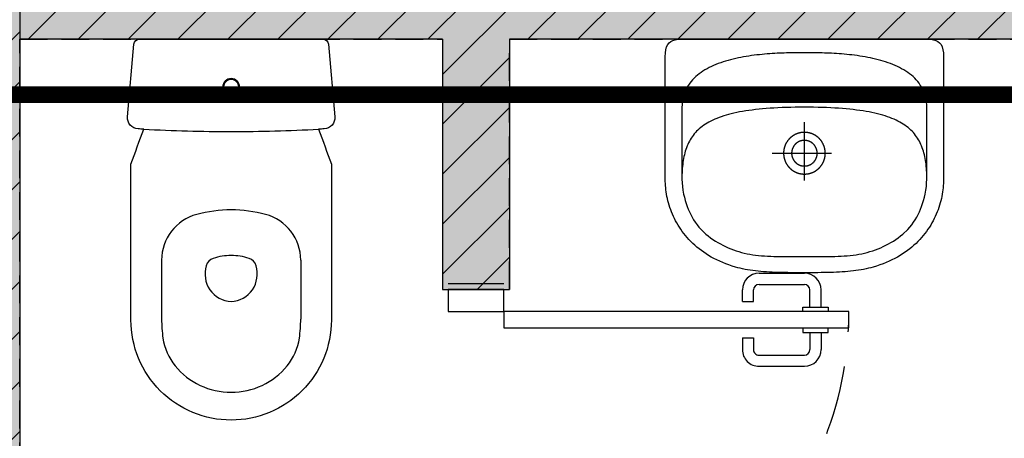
# Model space of a CAD drawing. Header units: millimetres. Extents: x 76192 to 88546, y 19309 to 25840.
# Tile 37 of 61: x 87714 to 87891, y 19825 to 19900. Entities that reach past the tile are written whole.
import ezdxf

# ---------------------------------------------------------------- set-up
doc = ezdxf.new("R2010")
doc.units = ezdxf.units.MM
doc.linetypes.add('DASHED', pattern=[0.75, 0.5, -0.25])
doc.linetypes.add('DASHED2', pattern=[0.375, 0.25, -0.125])
for name, color, linetype in [('_HSA_HATCH_WYPEŁNIENIA_PRZEGRÓD', 205, 'Continuous'), ('_HSA_SANITARNE', 133, 'Continuous'), ('_HSA_STOLARKA_WEWNĘTRZNA', 132, 'Continuous'), ('_HSA_ŚCIANY_DZIAŁOWE', 6, 'Continuous'), ('_HSA_ŚCIANY_MUROWANE', 4, 'Continuous')]:
    doc.layers.add(name, color=color, linetype=linetype)
doc.layers.add('_HSA_HATCH_WYPEŁNIENIA_PRZEGRÓD_P_POŻ', color=7, linetype='Continuous', true_color=0xef8a8a)
doc.layers.add('_HSA_WYDZIELENIA_POŻAROWE_240_MIN', color=7, linetype='DASHED2', true_color=0xab1603)
doc.layers.add('_HSA_POWIERZCHNIA_UŻYTKOWA', color=115, linetype='DASHED', plot=False)
doc.styles.get("Standard").update_dxf_attribs({"font": 'Arial.ttf'})

# ---------------------------------------------------------------- blocks, each defined once
blk = doc.blocks.new('*U519')
for p, q in [((4.2, 57), (1.1, 57)), ((4.2, 58.25), (5, 58.25)), ((4.2, 53.75), (4.2, 58.25)), ((8.725, 58.25), (7.925, 58.25)), ((8.725, 53.75), (8.725, 58.25)), ((8.725, 57), (11.825, 57)), ((4.2, 55), (1.1, 55)), ((8.725, 55), (11.825, 55)), ((-1.9, 45.86), (-1.9, 54)), ((0.1, 45.86), (0.1, 54)), ((5, 53.75), (4.2, 53.75)), ((7.925, 53.75), (8.725, 53.75)), ((12.825, 45.86), (12.825, 54)), ((14.825, 45.86), (14.825, 54)), ((3.2, 44.86), (1.1, 44.86)), ((3.2, 42.86), (3.2, 44.86)), ((9.725, 42.86), (9.725, 44.86)), ((9.725, 44.86), (11.825, 44.86)), ((3.2, 42.86), (1.1, 42.86)), ((9.725, 42.86), (11.825, 42.86))]:
    blk.add_line(p, q)
for points in [[(5, 0), (7.925, 0), (7.925, 62), (5, 62)], [(1, 0), (1, -10), (5, -10), (5, 0)], [(67, 0), (67, -10), (71, -10), (71, 0)]]:
    blk.add_lwpolyline(points, close=True)
for points in [[(0, 0), (0, -10)], [(72, 0), (72, -10)]]:
    blk.add_lwpolyline(points)
at = {"linetype": 'DASHED', "ltscale": 25}
blk.add_arc((5, 0), 62, 0, 90, dxfattribs=at)
for centre, radius, start, end in [((1.1, 54), 3, 90, 180), ((11.825, 54), 3, 0, 90), ((1.1, 54), 1, 90, 180), ((11.825, 54), 1, 0, 90), ((1.1, 45.86), 3, 180, 270), ((1.1, 45.86), 1, 180, 270), ((11.825, 45.86), 3, 270, 0), ((11.825, 45.86), 1, 270, 0)]:
    blk.add_arc(centre, radius, start, end)
blk = doc.blocks.new('ME-IN')
at = {"ltscale": 0.1}
for p, q in [((-0.015, -0.086), (-0.015, -0.1142)), ((0.015, -0.086), (0.015, -0.1142)), ((-0.125, -0.3973), (-0.125, -0.5032)), ((0.125, -0.3973), (0.125, -0.5032))]:
    blk.add_line(p, q, dxfattribs=at)
blk.add_lwpolyline([(-0.18, -0.225, -0.005595), (-0.1571, -0.1619, -0.000857), (-0.1674, -0.1613, -0.423453), (-0.1862, -0.1396), (-0.1748, -0.0091, -0.388879), (-0.1648, 0), (0, 0), (0.1648, 0, -0.388879), (0.1748, -0.0091), (0.1862, -0.1396, -0.423453), (0.1674, -0.1613, -0.000857), (0.1571, -0.1619, -0.005595), (0.18, -0.225), (0.18, -0.505, -0.414214), (0, -0.685, -0.414214), (-0.18, -0.505)], format="xyb", close=True, dxfattribs=at)
for centre, radius, start, end in [((0, -0.086), 0.015, 90, 180), ((0, -0.086), 0.0135, 90, 270), ((0, -0.086), 0.015, 0, 90), ((0, -0.086), 0.0135, 270, 90), ((0, 2.834), 3, 266.998, 270), ((0, 2.834), 3, 270, 273.002), ((-0.04, -0.3973), 0.085, 104.9552, 180), ((0, -0.547), 0.24, 90, 104.9552), ((0, -0.547), 0.24, 75.0448, 90), ((0.04, -0.3973), 0.085, 0, 75.0448), ((0, -0.489), 0.1, 90, 108.7324), ((0, -0.489), 0.1, 71.2676, 90), ((-0.0257, -0.4132), 0.02, 108.7324, 163.0176), ((0.0257, -0.4132), 0.02, 16.9824, 71.2676), ((0.003, -0.422), 0.05, 163.0176, 266.5602), ((-0.003, -0.422), 0.05, 273.4398, 16.9824), ((0.115, -0.5032), 0.24, 180, 188.2293), ((-0.115, -0.5032), 0.24, 351.7707, 0), ((-0.022, -0.523), 0.1016, 188.2293, 219.2894), ((0.022, -0.523), 0.1016, 320.7106, 351.7707), ((0, -0.505), 0.13, 219.2894, 270), ((0, -0.505), 0.13, 270, 320.7106)]:
    blk.add_arc(centre, radius, start, end, dxfattribs=at)
blk = doc.blocks.new('KKP2001-SKN-B01x0103')
for p, q in [((2.31, -20.51), (2.31, -20.51)), ((3.76, -20.51), (3.76, -20.51))]:
    blk.add_line(p, q)
for points in [[(0, -42), (-0.62, -42), (-1.23, -42), (-1.82, -42), (-2.41, -41.99), (-2.99, -41.98), (-3.57, -41.97), (-4.13, -41.96), (-4.68, -41.95), (-5.23, -41.93), (-5.76, -41.91), (-6.29, -41.88), (-6.81, -41.85), (-7.32, -41.81), (-7.82, -41.77), (-8.31, -41.72), (-8.8, -41.67), (-9.27, -41.61), (-9.74, -41.54), (-10.2, -41.47), (-10.65, -41.39), (-11.09, -41.3), (-11.53, -41.2), (-11.95, -41.1), (-12.37, -40.98), (-12.37, -40.98), (-12.97, -40.8), (-13.56, -40.6), (-14.13, -40.39), (-14.68, -40.17), (-15.22, -39.94), (-15.74, -39.7), (-16.24, -39.44), (-16.73, -39.18), (-17.2, -38.9), (-17.65, -38.61), (-18.09, -38.32), (-18.51, -38.01), (-18.92, -37.7), (-19.31, -37.38), (-19.69, -37.05), (-20.06, -36.72), (-20.41, -36.37), (-20.74, -36.02), (-21.06, -35.67), (-21.37, -35.31), (-21.66, -34.94), (-21.94, -34.57), (-22.2, -34.19), (-22.46, -33.81), (-22.7, -33.42), (-22.92, -33.04), (-23.14, -32.65), (-23.34, -32.25), (-23.52, -31.86), (-23.7, -31.46), (-23.86, -31.06), (-24.02, -30.66), (-24.16, -30.26), (-24.29, -29.86), (-24.4, -29.46), (-24.51, -29.06), (-24.61, -28.66), (-24.69, -28.27), (-24.76, -27.87), (-24.83, -27.48), (-24.88, -27.09), (-24.92, -26.71), (-24.96, -26.32), (-24.98, -25.94), (-25, -25.57), (-25, -25.2), (-25, -25.2), (-25, -3.17), (-24.97, -2.48), (-24.89, -1.89), (-24.75, -1.39), (-24.56, -0.98), (-24.31, -0.66), (-23.99, -0.4), (-23.62, -0.22), (-23.19, -0.09), (-22.69, -0.02), (-22.12, 0), (0, 0), (22.12, 0), (22.69, -0.02), (23.19, -0.09), (23.62, -0.22), (23.99, -0.4), (24.31, -0.66), (24.56, -0.98), (24.75, -1.39), (24.89, -1.89), (24.97, -2.48), (25, -3.17), (25, -25.2), (25, -25.57), (24.98, -25.94), (24.96, -26.32), (24.92, -26.71), (24.88, -27.09), (24.83, -27.48), (24.76, -27.87), (24.69, -28.27), (24.61, -28.66), (24.51, -29.06), (24.4, -29.46), (24.29, -29.86), (24.16, -30.26), (24.02, -30.66), (23.86, -31.06), (23.7, -31.46), (23.52, -31.86), (23.34, -32.25), (23.14, -32.65), (22.92, -33.04), (22.7, -33.42), (22.46, -33.81), (22.2, -34.19), (21.94, -34.57), (21.66, -34.94), (21.37, -35.31), (21.06, -35.67), (20.74, -36.02), (20.41, -36.37), (20.06, -36.72), (19.69, -37.05), (19.31, -37.38), (18.92, -37.7), (18.51, -38.01), (18.09, -38.32), (17.65, -38.61), (17.2, -38.9), (16.73, -39.18), (16.24, -39.44), (15.74, -39.7), (15.22, -39.94), (14.68, -40.17), (14.13, -40.39), (13.56, -40.6), (12.97, -40.8), (12.37, -40.98), (12.37, -40.98), (11.95, -41.1), (11.53, -41.2), (11.09, -41.3), (10.65, -41.39), (10.2, -41.47), (9.74, -41.54), (9.27, -41.61), (8.8, -41.67), (8.31, -41.72), (7.82, -41.77), (7.32, -41.81), (6.81, -41.85), (6.29, -41.88), (5.76, -41.91), (5.23, -41.93), (4.68, -41.95), (4.13, -41.96), (3.57, -41.97), (2.99, -41.98), (2.41, -41.99), (1.82, -42), (1.23, -42), (0.62, -42), (0, -42)], [(0, -39.07), (0.52, -39.07), (1.06, -39.07), (1.6, -39.08), (2.14, -39.08), (2.7, -39.08), (3.25, -39.08), (3.81, -39.08), (4.37, -39.08), (4.93, -39.07), (5.49, -39.06), (6.05, -39.04), (6.6, -39.02), (7.16, -38.99), (7.7, -38.95), (8.24, -38.9), (8.77, -38.84), (9.29, -38.77), (9.8, -38.68), (10.3, -38.58), (10.8, -38.47), (11.3, -38.34), (11.79, -38.2), (12.28, -38.05), (12.76, -37.88), (13.24, -37.7), (13.71, -37.51), (14.17, -37.3), (14.64, -37.07), (15.09, -36.83), (15.54, -36.57), (15.99, -36.3), (16.43, -36.01), (16.86, -35.7), (17.29, -35.38), (17.71, -35.04), (18.57, -34.22), (18.94, -33.8), (19.29, -33.37), (19.61, -32.93), (19.9, -32.48), (20.18, -32.02), (20.43, -31.55), (20.66, -31.07), (20.87, -30.58), (21.07, -30.07), (21.25, -29.54), (21.42, -29), (21.57, -28.44), (21.71, -27.86), (21.83, -27.18), (21.92, -26.52), (21.97, -25.85), (22, -25.17), (22, -12.24), (21.98, -11.78), (21.94, -11.33), (21.88, -10.9), (21.79, -10.48), (21.68, -10.07), (21.55, -9.68), (21.4, -9.3), (21.23, -8.94), (21.04, -8.59), (20.83, -8.25), (20.61, -7.92), (20.36, -7.61), (20.1, -7.31), (19.82, -7.02), (19.53, -6.74), (19.22, -6.48), (18.9, -6.22), (18.57, -5.98), (18.22, -5.75), (17.86, -5.52), (17.48, -5.31), (17.1, -5.11), (16.71, -4.92), (16.3, -4.73), (15.89, -4.56), (15.47, -4.39), (15.04, -4.24), (14.6, -4.09), (14.16, -3.95), (13.71, -3.82), (13.25, -3.7), (12.79, -3.58), (12.33, -3.47), (11.86, -3.37), (11.39, -3.28), (10.92, -3.19), (10.45, -3.11), (9.97, -3.03), (9.5, -2.96), (9.03, -2.9), (8.55, -2.84), (8.08, -2.79), (7.61, -2.74), (7.15, -2.7), (6.69, -2.66), (6.23, -2.62), (5.77, -2.59), (5.33, -2.56), (4.89, -2.54), (4.45, -2.52), (4.02, -2.5), (3.61, -2.49), (3.19, -2.48), (2.79, -2.47), (2.4, -2.46), (2.02, -2.45), (1.65, -2.45), (1.3, -2.45), (0.95, -2.44), (0.62, -2.44), (0.3, -2.44), (0, -2.44), (0, -2.44), (-0.3, -2.44), (-0.62, -2.44), (-0.95, -2.44), (-1.3, -2.45), (-1.65, -2.45), (-2.02, -2.45), (-2.4, -2.46), (-2.79, -2.47), (-3.19, -2.48), (-3.61, -2.49), (-4.02, -2.5), (-4.45, -2.52), (-4.89, -2.54), (-5.33, -2.56), (-5.77, -2.59), (-6.23, -2.62), (-6.69, -2.66), (-7.15, -2.7), (-7.61, -2.74), (-8.08, -2.79), (-8.55, -2.84), (-9.03, -2.9), (-9.5, -2.96), (-9.97, -3.03), (-10.45, -3.11), (-10.92, -3.19), (-11.39, -3.28), (-11.86, -3.37), (-12.33, -3.47), (-12.79, -3.58), (-13.25, -3.7), (-13.71, -3.82), (-14.16, -3.95), (-14.6, -4.09), (-15.04, -4.24), (-15.47, -4.39), (-15.89, -4.56), (-16.3, -4.73), (-16.71, -4.92), (-17.1, -5.11), (-17.48, -5.31), (-17.86, -5.52), (-18.22, -5.75), (-18.57, -5.98), (-18.9, -6.22), (-19.22, -6.48), (-19.53, -6.74), (-19.82, -7.02), (-20.1, -7.31), (-20.36, -7.61), (-20.61, -7.92), (-20.83, -8.25), (-21.04, -8.59), (-21.23, -8.94), (-21.4, -9.3), (-21.55, -9.68), (-21.68, -10.07), (-21.79, -10.48), (-21.88, -10.9), (-21.94, -11.33), (-21.98, -11.78), (-22, -12.24), (-22, -12.24), (-22, -25.17), (-21.97, -25.85), (-21.92, -26.52), (-21.83, -27.18), (-21.71, -27.86), (-21.57, -28.44), (-21.42, -29), (-21.25, -29.54), (-21.07, -30.07), (-20.87, -30.58), (-20.66, -31.07), (-20.43, -31.55), (-20.18, -32.02), (-19.9, -32.48), (-19.61, -32.93), (-19.29, -33.37), (-18.94, -33.8), (-18.57, -34.22), (-17.71, -35.04), (-17.29, -35.38), (-16.86, -35.7), (-16.43, -36.01), (-15.99, -36.3), (-15.54, -36.57), (-15.09, -36.83), (-14.64, -37.07), (-14.17, -37.3), (-13.71, -37.51), (-13.24, -37.7), (-12.76, -37.88), (-12.28, -38.05), (-11.79, -38.2), (-11.3, -38.34), (-10.8, -38.47), (-10.3, -38.58), (-9.8, -38.68), (-9.29, -38.77), (-8.77, -38.84), (-8.24, -38.9), (-7.7, -38.95), (-7.16, -38.99), (-6.6, -39.02), (-6.05, -39.04), (-5.49, -39.06), (-4.93, -39.07), (-4.37, -39.08), (-3.81, -39.08), (-3.25, -39.08), (-2.7, -39.08), (-2.14, -39.08), (-1.6, -39.08), (-1.06, -39.07), (-0.52, -39.07)], [(3.76, -20.51), (3.76, -20.48), (3.76, -20.44), (3.76, -20.41), (3.76, -20.38), (3.75, -20.34), (3.75, -20.31), (3.75, -20.28), (3.75, -20.24), (3.75, -20.21), (3.74, -20.18), (3.74, -20.14), (3.74, -20.11), (3.73, -20.08), (3.73, -20.04), (3.72, -20.01), (3.72, -19.98), (3.72, -19.94), (3.71, -19.91), (3.7, -19.88), (3.7, -19.84), (3.69, -19.81), (3.69, -19.78), (3.68, -19.75), (3.67, -19.71), (3.67, -19.68), (3.66, -19.65), (3.65, -19.61), (3.64, -19.58), (3.63, -19.55), (3.62, -19.52), (3.62, -19.48), (3.61, -19.45), (3.6, -19.42), (3.59, -19.39), (3.58, -19.36), (3.57, -19.32), (3.56, -19.29), (3.54, -19.26), (3.53, -19.23), (3.52, -19.2), (3.51, -19.17), (3.5, -19.14), (3.49, -19.1), (3.47, -19.07), (3.46, -19.04), (3.45, -19.01), (3.43, -18.98), (3.42, -18.95), (3.4, -18.92), (3.39, -18.89), (3.38, -18.86), (3.36, -18.83), (3.35, -18.8), (3.33, -18.77), (3.31, -18.74), (3.3, -18.71), (3.28, -18.68), (3.27, -18.65), (3.25, -18.62), (3.23, -18.59), (3.21, -18.56), (3.2, -18.54), (3.18, -18.51), (3.16, -18.48), (3.14, -18.45), (3.12, -18.42), (3.11, -18.39), (3.09, -18.37), (3.07, -18.34), (3.05, -18.31), (3.03, -18.29), (3.01, -18.26), (2.99, -18.23), (2.97, -18.21), (2.95, -18.18), (2.93, -18.15), (2.9, -18.13), (2.88, -18.1), (2.86, -18.08), (2.84, -18.05), (2.82, -18.02), (2.8, -18), (2.77, -17.97), (2.75, -17.95), (2.73, -17.93), (2.7, -17.9), (2.68, -17.88), (2.66, -17.85), (2.63, -17.83), (2.61, -17.81), (2.58, -17.78), (2.56, -17.76), (2.54, -17.74), (2.51, -17.71), (2.49, -17.69), (2.46, -17.67), (2.43, -17.65), (2.41, -17.63), (2.38, -17.61), (2.36, -17.58), (2.33, -17.56), (2.3, -17.54), (2.28, -17.52), (2.25, -17.5), (2.22, -17.48), (2.2, -17.46), (2.17, -17.44), (2.14, -17.42), (2.11, -17.41), (2.09, -17.39), (2.06, -17.37), (2.03, -17.35), (2, -17.33), (1.97, -17.31), (1.94, -17.3), (1.92, -17.28), (1.89, -17.26), (1.86, -17.25), (1.83, -17.23), (1.8, -17.21), (1.77, -17.2), (1.74, -17.18), (1.71, -17.17), (1.68, -17.15), (1.65, -17.14), (1.62, -17.12), (1.59, -17.11), (1.56, -17.09), (1.53, -17.08), (1.5, -17.07), (1.47, -17.05), (1.44, -17.04), (1.4, -17.03), (1.37, -17.02), (1.34, -17), (1.31, -16.99), (1.28, -16.98), (1.25, -16.97), (1.22, -16.96), (1.18, -16.95), (1.15, -16.94), (1.12, -16.93), (1.09, -16.92), (1.06, -16.91), (1.02, -16.9), (0.99, -16.89), (0.96, -16.88), (0.93, -16.87), (0.89, -16.86), (0.86, -16.86), (0.83, -16.85), (0.8, -16.84), (0.76, -16.83), (0.73, -16.83), (0.7, -16.82), (0.66, -16.82), (0.63, -16.81), (0.6, -16.8), (0.56, -16.8), (0.53, -16.79), (0.5, -16.79), (0.46, -16.79), (0.43, -16.78), (0.4, -16.78), (0.36, -16.77), (0.33, -16.77), (0.3, -16.77), (0.26, -16.77), (0.23, -16.76), (0.2, -16.76), (0.16, -16.76), (0.13, -16.76), (0.1, -16.76), (0.06, -16.76), (0.03, -16.76), (0, -16.76), (-0.04, -16.76), (-0.07, -16.76), (-0.11, -16.76), (-0.14, -16.76), (-0.17, -16.76), (-0.21, -16.76), (-0.24, -16.77), (-0.27, -16.77), (-0.31, -16.77), (-0.34, -16.77), (-0.37, -16.78), (-0.41, -16.78), (-0.44, -16.78), (-0.47, -16.79), (-0.51, -16.79), (-0.54, -16.8), (-0.57, -16.8), (-0.61, -16.81), (-0.64, -16.81), (-0.67, -16.82), (-0.7, -16.83), (-0.74, -16.83), (-0.77, -16.84), (-0.8, -16.85), (-0.84, -16.85), (-0.87, -16.86), (-0.9, -16.87), (-0.93, -16.88), (-0.97, -16.89), (-1, -16.9), (-1.03, -16.9), (-1.06, -16.91), (-1.1, -16.92), (-1.13, -16.93), (-1.16, -16.94), (-1.19, -16.95), (-1.22, -16.97), (-1.25, -16.98), (-1.29, -16.99), (-1.32, -17), (-1.35, -17.01), (-1.38, -17.02), (-1.41, -17.04), (-1.44, -17.05), (-1.47, -17.06), (-1.5, -17.08), (-1.53, -17.09), (-1.57, -17.1), (-1.6, -17.12), (-1.63, -17.13), (-1.66, -17.15), (-1.69, -17.16), (-1.72, -17.18), (-1.75, -17.19), (-1.78, -17.21), (-1.8, -17.22), (-1.83, -17.24), (-1.86, -17.26), (-1.89, -17.27), (-1.92, -17.29), (-1.95, -17.31), (-1.98, -17.33), (-2.01, -17.34), (-2.03, -17.36), (-2.06, -17.38), (-2.09, -17.4), (-2.12, -17.42), (-2.15, -17.44), (-2.17, -17.46), (-2.2, -17.48), (-2.23, -17.5), (-2.25, -17.52), (-2.28, -17.54), (-2.31, -17.56), (-2.33, -17.58), (-2.36, -17.6), (-2.39, -17.62), (-2.41, -17.64), (-2.44, -17.66), (-2.46, -17.69), (-2.49, -17.71), (-2.51, -17.73), (-2.54, -17.75), (-2.56, -17.78), (-2.59, -17.8), (-2.61, -17.82), (-2.63, -17.85), (-2.66, -17.87), (-2.68, -17.89), (-2.71, -17.92), (-2.73, -17.94), (-2.75, -17.97), (-2.77, -17.99), (-2.8, -18.02), (-2.82, -18.04), (-2.84, -18.07), (-2.86, -18.09), (-2.88, -18.12), (-2.9, -18.15), (-2.93, -18.17), (-2.95, -18.2), (-2.97, -18.22), (-2.99, -18.25), (-3.01, -18.28), (-3.03, -18.31), (-3.05, -18.33), (-3.07, -18.36), (-3.09, -18.39), (-3.1, -18.42), (-3.12, -18.44), (-3.14, -18.47), (-3.16, -18.5), (-3.18, -18.53), (-3.19, -18.56), (-3.21, -18.59), (-3.23, -18.61), (-3.25, -18.64), (-3.26, -18.67), (-3.28, -18.7), (-3.29, -18.73), (-3.31, -18.76), (-3.33, -18.79), (-3.34, -18.82), (-3.36, -18.85), (-3.37, -18.88), (-3.39, -18.91), (-3.4, -18.94), (-3.41, -18.97), (-3.43, -19), (-3.44, -19.03), (-3.45, -19.06), (-3.47, -19.1), (-3.48, -19.13), (-3.49, -19.16), (-3.5, -19.19), (-3.51, -19.22), (-3.53, -19.25), (-3.54, -19.28), (-3.55, -19.32), (-3.56, -19.35), (-3.57, -19.38), (-3.58, -19.41), (-3.59, -19.44), (-3.6, -19.48), (-3.61, -19.51), (-3.62, -19.54), (-3.62, -19.57), (-3.63, -19.61), (-3.64, -19.64), (-3.65, -19.67), (-3.65, -19.7), (-3.66, -19.74), (-3.67, -19.77), (-3.68, -19.8), (-3.68, -19.84), (-3.69, -19.87), (-3.69, -19.9), (-3.7, -19.93), (-3.7, -19.97), (-3.71, -20), (-3.71, -20.03), (-3.72, -20.07), (-3.72, -20.1), (-3.72, -20.13), (-3.73, -20.17), (-3.73, -20.2), (-3.73, -20.23), (-3.73, -20.27), (-3.74, -20.3), (-3.74, -20.34), (-3.74, -20.37), (-3.74, -20.4), (-3.74, -20.44), (-3.74, -20.47), (-3.74, -20.5), (-3.74, -20.54), (-3.74, -20.57), (-3.74, -20.6), (-3.74, -20.64), (-3.74, -20.67), (-3.74, -20.7), (-3.74, -20.74), (-3.73, -20.77), (-3.73, -20.8), (-3.73, -20.84), (-3.72, -20.87), (-3.72, -20.9), (-3.72, -20.94), (-3.71, -20.97), (-3.71, -21), (-3.7, -21.04), (-3.7, -21.07), (-3.69, -21.1), (-3.69, -21.14), (-3.68, -21.17), (-3.68, -21.2), (-3.67, -21.24), (-3.66, -21.27), (-3.66, -21.3), (-3.65, -21.34), (-3.64, -21.37), (-3.63, -21.4), (-3.63, -21.43), (-3.62, -21.47), (-3.61, -21.5), (-3.6, -21.53), (-3.59, -21.56), (-3.58, -21.59), (-3.57, -21.63), (-3.56, -21.66), (-3.55, -21.69), (-3.54, -21.72), (-3.53, -21.75), (-3.52, -21.79), (-3.51, -21.82), (-3.49, -21.85), (-3.48, -21.88), (-3.47, -21.91), (-3.46, -21.94), (-3.44, -21.97), (-3.43, -22), (-3.42, -22.03), (-3.4, -22.07), (-3.39, -22.1), (-3.37, -22.13), (-3.36, -22.16), (-3.35, -22.19), (-3.33, -22.22), (-3.31, -22.25), (-3.3, -22.28), (-3.28, -22.31), (-3.27, -22.33), (-3.25, -22.36), (-3.23, -22.39), (-3.22, -22.42), (-3.2, -22.45), (-3.18, -22.48), (-3.16, -22.51), (-3.15, -22.54), (-3.13, -22.56), (-3.11, -22.59), (-3.09, -22.62), (-3.07, -22.65), (-3.05, -22.68), (-3.03, -22.7), (-3.01, -22.73), (-2.99, -22.76), (-2.97, -22.78), (-2.95, -22.81), (-2.93, -22.84), (-2.91, -22.86), (-2.89, -22.89), (-2.87, -22.91), (-2.85, -22.94), (-2.82, -22.97), (-2.8, -22.99), (-2.78, -23.02), (-2.76, -23.04), (-2.73, -23.07), (-2.71, -23.09), (-2.69, -23.11), (-2.67, -23.14), (-2.64, -23.16), (-2.62, -23.19), (-2.59, -23.21), (-2.57, -23.23), (-2.54, -23.25), (-2.52, -23.28), (-2.5, -23.3), (-2.47, -23.32), (-2.44, -23.34), (-2.42, -23.37), (-2.39, -23.39), (-2.37, -23.41), (-2.34, -23.43), (-2.32, -23.45), (-2.29, -23.47), (-2.26, -23.49), (-2.24, -23.51), (-2.21, -23.53), (-2.18, -23.55), (-2.15, -23.57), (-2.13, -23.59), (-2.1, -23.61), (-2.07, -23.63), (-2.04, -23.65), (-2.01, -23.67), (-1.99, -23.68), (-1.96, -23.7), (-1.93, -23.72), (-1.9, -23.74), (-1.87, -23.75), (-1.84, -23.77), (-1.81, -23.79), (-1.78, -23.8), (-1.75, -23.82), (-1.72, -23.83), (-1.69, -23.85), (-1.66, -23.86), (-1.63, -23.88), (-1.6, -23.89), (-1.57, -23.91), (-1.54, -23.92), (-1.51, -23.94), (-1.48, -23.95), (-1.45, -23.96), (-1.42, -23.98), (-1.39, -23.99), (-1.36, -24), (-1.33, -24.01), (-1.3, -24.02), (-1.26, -24.04), (-1.23, -24.05), (-1.2, -24.06), (-1.17, -24.07), (-1.14, -24.08), (-1.1, -24.09), (-1.07, -24.1), (-1.04, -24.11), (-1.01, -24.12), (-0.98, -24.13), (-0.94, -24.14), (-0.91, -24.14), (-0.88, -24.15), (-0.85, -24.16), (-0.81, -24.17), (-0.78, -24.17), (-0.75, -24.18), (-0.71, -24.19), (-0.68, -24.19), (-0.65, -24.2), (-0.62, -24.21), (-0.58, -24.21), (-0.55, -24.22), (-0.52, -24.22), (-0.48, -24.23), (-0.45, -24.23), (-0.42, -24.23), (-0.38, -24.24), (-0.35, -24.24), (-0.32, -24.24), (-0.28, -24.25), (-0.25, -24.25), (-0.22, -24.25), (-0.18, -24.25), (-0.15, -24.25), (-0.11, -24.26), (-0.08, -24.26), (-0.05, -24.26), (-0.01, -24.26), (0.02, -24.26), (0.05, -24.26), (0.09, -24.26), (0.12, -24.26), (0.15, -24.25), (0.19, -24.25), (0.22, -24.25), (0.25, -24.25), (0.29, -24.25), (0.32, -24.24), (0.35, -24.24), (0.39, -24.24), (0.42, -24.23), (0.45, -24.23), (0.49, -24.23), (0.52, -24.22), (0.55, -24.22), (0.59, -24.21), (0.62, -24.21), (0.65, -24.2), (0.69, -24.2), (0.72, -24.19), (0.75, -24.18), (0.79, -24.18), (0.82, -24.17), (0.85, -24.16), (0.88, -24.15), (0.92, -24.15), (0.95, -24.14), (0.98, -24.13), (1.01, -24.12), (1.05, -24.11), (1.08, -24.1), (1.11, -24.09), (1.14, -24.08), (1.17, -24.07), (1.21, -24.06), (1.24, -24.05), (1.27, -24.04), (1.3, -24.03), (1.33, -24.02), (1.36, -24), (1.4, -23.99), (1.43, -23.98), (1.46, -23.97), (1.49, -23.95), (1.52, -23.94), (1.55, -23.93), (1.58, -23.91), (1.61, -23.9), (1.64, -23.88), (1.67, -23.87), (1.7, -23.85), (1.73, -23.84), (1.76, -23.82), (1.79, -23.81), (1.82, -23.79), (1.85, -23.77), (1.88, -23.76), (1.91, -23.74), (1.94, -23.72), (1.97, -23.71), (1.99, -23.69), (2.02, -23.67), (2.05, -23.65), (2.08, -23.63), (2.11, -23.62), (2.13, -23.6), (2.16, -23.58), (2.19, -23.56), (2.22, -23.54), (2.24, -23.52), (2.27, -23.5), (2.3, -23.48), (2.32, -23.46), (2.35, -23.44), (2.38, -23.42), (2.4, -23.39), (2.43, -23.37), (2.45, -23.35), (2.48, -23.33), (2.5, -23.31), (2.53, -23.28), (2.55, -23.26), (2.58, -23.24), (2.6, -23.22), (2.63, -23.19), (2.65, -23.17), (2.67, -23.15), (2.7, -23.12), (2.72, -23.1), (2.74, -23.07), (2.77, -23.05), (2.79, -23.02), (2.81, -23), (2.83, -22.97), (2.86, -22.95), (2.88, -22.92), (2.9, -22.9), (2.92, -22.87), (2.94, -22.84), (2.96, -22.82), (2.98, -22.79), (3, -22.76), (3.02, -22.74), (3.04, -22.71), (3.06, -22.68), (3.08, -22.66), (3.1, -22.63), (3.12, -22.6), (3.14, -22.57), (3.16, -22.54), (3.17, -22.52), (3.19, -22.49), (3.21, -22.46), (3.23, -22.43), (3.24, -22.4), (3.26, -22.37), (3.28, -22.34), (3.29, -22.31), (3.31, -22.28), (3.33, -22.25), (3.34, -22.23), (3.36, -22.2), (3.37, -22.17), (3.39, -22.13), (3.4, -22.1), (3.41, -22.07), (3.43, -22.04), (3.44, -22.01), (3.46, -21.98), (3.47, -21.95), (3.48, -21.92), (3.49, -21.89), (3.51, -21.86), (3.52, -21.83), (3.53, -21.79), (3.54, -21.76), (3.55, -21.73), (3.56, -21.7), (3.57, -21.67), (3.58, -21.64), (3.59, -21.6), (3.6, -21.57), (3.61, -21.54), (3.62, -21.51), (3.63, -21.48), (3.64, -21.44), (3.65, -21.41), (3.66, -21.38), (3.66, -21.34), (3.67, -21.31), (3.68, -21.28), (3.68, -21.25), (3.69, -21.21), (3.7, -21.18), (3.7, -21.15), (3.71, -21.11), (3.71, -21.08), (3.72, -21.05), (3.72, -21.01), (3.73, -20.98), (3.73, -20.95), (3.74, -20.91), (3.74, -20.88), (3.74, -20.85), (3.75, -20.81), (3.75, -20.78), (3.75, -20.75), (3.75, -20.71), (3.75, -20.68), (3.76, -20.65), (3.76, -20.61), (3.76, -20.58), (3.76, -20.55), (3.76, -20.51)], [(2.31, -20.51), (2.31, -20.48), (2.31, -20.46), (2.31, -20.43), (2.31, -20.41), (2.3, -20.38), (2.3, -20.35), (2.3, -20.33), (2.3, -20.3), (2.3, -20.27), (2.29, -20.25), (2.29, -20.22), (2.29, -20.2), (2.28, -20.17), (2.28, -20.14), (2.27, -20.12), (2.27, -20.09), (2.26, -20.07), (2.26, -20.04), (2.25, -20.01), (2.25, -19.99), (2.24, -19.96), (2.24, -19.94), (2.23, -19.91), (2.22, -19.89), (2.22, -19.86), (2.21, -19.84), (2.2, -19.81), (2.19, -19.79), (2.18, -19.76), (2.17, -19.74), (2.17, -19.71), (2.16, -19.69), (2.15, -19.66), (2.14, -19.64), (2.13, -19.61), (2.12, -19.59), (2.11, -19.57), (2.1, -19.54), (2.08, -19.52), (2.07, -19.5), (2.06, -19.47), (2.05, -19.45), (2.04, -19.43), (2.02, -19.4), (2.01, -19.38), (2, -19.36), (1.99, -19.33), (1.97, -19.31), (1.96, -19.29), (1.94, -19.27), (1.93, -19.24), (1.92, -19.22), (1.9, -19.2), (1.89, -19.18), (1.87, -19.16), (1.85, -19.14), (1.84, -19.12), (1.82, -19.09), (1.81, -19.07), (1.79, -19.05), (1.77, -19.03), (1.76, -19.01), (1.74, -18.99), (1.72, -18.97), (1.7, -18.95), (1.69, -18.94), (1.67, -18.92), (1.65, -18.9), (1.63, -18.88), (1.61, -18.86), (1.59, -18.84), (1.57, -18.82), (1.56, -18.81), (1.54, -18.79), (1.52, -18.77), (1.5, -18.75), (1.48, -18.74), (1.46, -18.72), (1.44, -18.7), (1.41, -18.69), (1.39, -18.67), (1.37, -18.66), (1.35, -18.64), (1.33, -18.63), (1.31, -18.61), (1.29, -18.6), (1.26, -18.58), (1.24, -18.57), (1.22, -18.55), (1.2, -18.54), (1.18, -18.53), (1.15, -18.51), (1.13, -18.5), (1.11, -18.49), (1.08, -18.47), (1.06, -18.46), (1.04, -18.45), (1.01, -18.44), (0.99, -18.43), (0.97, -18.42), (0.94, -18.41), (0.92, -18.4), (0.89, -18.39), (0.87, -18.38), (0.84, -18.37), (0.82, -18.36), (0.8, -18.35), (0.77, -18.34), (0.75, -18.33), (0.72, -18.32), (0.7, -18.31), (0.67, -18.31), (0.65, -18.3), (0.62, -18.29), (0.6, -18.28), (0.57, -18.28), (0.54, -18.27), (0.52, -18.27), (0.49, -18.26), (0.47, -18.25), (0.44, -18.25), (0.42, -18.24), (0.39, -18.24), (0.36, -18.24), (0.34, -18.23), (0.31, -18.23), (0.29, -18.22), (0.26, -18.22), (0.23, -18.22), (0.21, -18.22), (0.18, -18.21), (0.15, -18.21), (0.13, -18.21), (0.1, -18.21), (0.08, -18.21), (0.05, -18.21), (0.02, -18.21), (0, -18.21), (-0.03, -18.21), (-0.06, -18.21), (-0.08, -18.21), (-0.11, -18.21), (-0.13, -18.21), (-0.16, -18.21), (-0.19, -18.22), (-0.21, -18.22), (-0.24, -18.22), (-0.26, -18.22), (-0.29, -18.23), (-0.32, -18.23), (-0.34, -18.23), (-0.37, -18.24), (-0.39, -18.24), (-0.42, -18.25), (-0.45, -18.25), (-0.47, -18.26), (-0.5, -18.26), (-0.52, -18.27), (-0.55, -18.28), (-0.57, -18.28), (-0.6, -18.29), (-0.62, -18.3), (-0.65, -18.3), (-0.68, -18.31), (-0.7, -18.32), (-0.73, -18.33), (-0.75, -18.34), (-0.77, -18.34), (-0.8, -18.35), (-0.82, -18.36), (-0.85, -18.37), (-0.87, -18.38), (-0.9, -18.39), (-0.92, -18.4), (-0.95, -18.41), (-0.97, -18.43), (-0.99, -18.44), (-1.02, -18.45), (-1.04, -18.46), (-1.06, -18.47), (-1.09, -18.48), (-1.11, -18.5), (-1.13, -18.51), (-1.15, -18.52), (-1.18, -18.54), (-1.2, -18.55), (-1.22, -18.56), (-1.24, -18.58), (-1.27, -18.59), (-1.29, -18.61), (-1.31, -18.62), (-1.33, -18.64), (-1.35, -18.65), (-1.37, -18.67), (-1.39, -18.68), (-1.42, -18.7), (-1.44, -18.72), (-1.46, -18.73), (-1.48, -18.75), (-1.5, -18.77), (-1.52, -18.78), (-1.54, -18.8), (-1.56, -18.82), (-1.57, -18.84), (-1.59, -18.86), (-1.61, -18.87), (-1.63, -18.89), (-1.65, -18.91), (-1.67, -18.93), (-1.68, -18.95), (-1.7, -18.97), (-1.72, -18.99), (-1.74, -19.01), (-1.75, -19.03), (-1.77, -19.05), (-1.79, -19.07), (-1.8, -19.09), (-1.82, -19.11), (-1.84, -19.13), (-1.85, -19.15), (-1.87, -19.17), (-1.88, -19.2), (-1.9, -19.22), (-1.91, -19.24), (-1.93, -19.26), (-1.94, -19.28), (-1.95, -19.31), (-1.97, -19.33), (-1.98, -19.35), (-1.99, -19.37), (-2.01, -19.4), (-2.02, -19.42), (-2.03, -19.44), (-2.04, -19.47), (-2.06, -19.49), (-2.07, -19.51), (-2.08, -19.54), (-2.09, -19.56), (-2.1, -19.59), (-2.11, -19.61), (-2.12, -19.63), (-2.13, -19.66), (-2.14, -19.68), (-2.15, -19.71), (-2.16, -19.73), (-2.17, -19.76), (-2.17, -19.78), (-2.18, -19.81), (-2.19, -19.83), (-2.2, -19.86), (-2.21, -19.88), (-2.21, -19.91), (-2.22, -19.93), (-2.23, -19.96), (-2.23, -19.98), (-2.24, -20.01), (-2.24, -20.04), (-2.25, -20.06), (-2.25, -20.09), (-2.26, -20.11), (-2.26, -20.14), (-2.27, -20.16), (-2.27, -20.19), (-2.27, -20.22), (-2.28, -20.24), (-2.28, -20.27), (-2.28, -20.29), (-2.28, -20.32), (-2.29, -20.35), (-2.29, -20.37), (-2.29, -20.4), (-2.29, -20.43), (-2.29, -20.45), (-2.29, -20.48), (-2.29, -20.5), (-2.29, -20.53), (-2.29, -20.56), (-2.29, -20.58), (-2.29, -20.61), (-2.29, -20.64), (-2.29, -20.66), (-2.29, -20.69), (-2.28, -20.71), (-2.28, -20.74), (-2.28, -20.77), (-2.27, -20.79), (-2.27, -20.82), (-2.27, -20.85), (-2.26, -20.87), (-2.26, -20.9), (-2.25, -20.92), (-2.25, -20.95), (-2.24, -20.97), (-2.24, -21), (-2.23, -21.03), (-2.23, -21.05), (-2.22, -21.08), (-2.21, -21.1), (-2.21, -21.13), (-2.2, -21.15), (-2.19, -21.18), (-2.18, -21.2), (-2.18, -21.23), (-2.17, -21.25), (-2.16, -21.28), (-2.15, -21.3), (-2.14, -21.33), (-2.13, -21.35), (-2.12, -21.38), (-2.11, -21.4), (-2.1, -21.42), (-2.09, -21.45), (-2.08, -21.47), (-2.07, -21.5), (-2.06, -21.52), (-2.05, -21.54), (-2.03, -21.57), (-2.02, -21.59), (-2.01, -21.61), (-2, -21.64), (-1.98, -21.66), (-1.97, -21.68), (-1.96, -21.7), (-1.94, -21.73), (-1.93, -21.75), (-1.91, -21.77), (-1.9, -21.79), (-1.89, -21.81), (-1.87, -21.84), (-1.85, -21.86), (-1.84, -21.88), (-1.82, -21.9), (-1.81, -21.92), (-1.79, -21.94), (-1.77, -21.96), (-1.76, -21.98), (-1.74, -22), (-1.72, -22.02), (-1.71, -22.04), (-1.69, -22.06), (-1.67, -22.08), (-1.65, -22.1), (-1.63, -22.12), (-1.62, -22.14), (-1.6, -22.15), (-1.58, -22.17), (-1.56, -22.19), (-1.54, -22.21), (-1.52, -22.23), (-1.5, -22.24), (-1.48, -22.26), (-1.46, -22.28), (-1.44, -22.29), (-1.42, -22.31), (-1.4, -22.33), (-1.38, -22.34), (-1.36, -22.36), (-1.34, -22.37), (-1.31, -22.39), (-1.29, -22.4), (-1.27, -22.42), (-1.25, -22.43), (-1.23, -22.45), (-1.21, -22.46), (-1.18, -22.48), (-1.16, -22.49), (-1.14, -22.5), (-1.11, -22.52), (-1.09, -22.53), (-1.07, -22.54), (-1.05, -22.55), (-1.02, -22.56), (-1, -22.58), (-0.97, -22.59), (-0.95, -22.6), (-0.93, -22.61), (-0.9, -22.62), (-0.88, -22.63), (-0.85, -22.64), (-0.83, -22.65), (-0.81, -22.66), (-0.78, -22.67), (-0.76, -22.68), (-0.73, -22.69), (-0.71, -22.69), (-0.68, -22.7), (-0.66, -22.71), (-0.63, -22.72), (-0.61, -22.72), (-0.58, -22.73), (-0.55, -22.74), (-0.53, -22.74), (-0.5, -22.75), (-0.48, -22.76), (-0.45, -22.76), (-0.43, -22.77), (-0.4, -22.77), (-0.37, -22.78), (-0.35, -22.78), (-0.32, -22.78), (-0.3, -22.79), (-0.27, -22.79), (-0.24, -22.79), (-0.22, -22.8), (-0.19, -22.8), (-0.17, -22.8), (-0.14, -22.8), (-0.11, -22.8), (-0.09, -22.81), (-0.06, -22.81), (-0.03, -22.81), (-0.01, -22.81), (0.02, -22.81), (0.04, -22.81), (0.07, -22.81), (0.1, -22.81), (0.12, -22.8), (0.15, -22.8), (0.18, -22.8), (0.2, -22.8), (0.23, -22.8), (0.25, -22.79), (0.28, -22.79), (0.31, -22.79), (0.33, -22.78), (0.36, -22.78), (0.38, -22.78), (0.41, -22.77), (0.44, -22.77), (0.46, -22.76), (0.49, -22.76), (0.51, -22.75), (0.54, -22.75), (0.56, -22.74), (0.59, -22.73), (0.61, -22.73), (0.64, -22.72), (0.67, -22.71), (0.69, -22.7), (0.72, -22.7), (0.74, -22.69), (0.77, -22.68), (0.79, -22.67), (0.81, -22.66), (0.84, -22.65), (0.86, -22.64), (0.89, -22.63), (0.91, -22.62), (0.94, -22.61), (0.96, -22.6), (0.98, -22.59), (1.01, -22.58), (1.03, -22.57), (1.05, -22.56), (1.08, -22.54), (1.1, -22.53), (1.12, -22.52), (1.15, -22.51), (1.17, -22.49), (1.19, -22.48), (1.22, -22.47), (1.24, -22.45), (1.26, -22.44), (1.28, -22.42), (1.3, -22.41), (1.32, -22.39), (1.35, -22.38), (1.37, -22.36), (1.39, -22.35), (1.41, -22.33), (1.43, -22.31), (1.45, -22.3), (1.47, -22.28), (1.49, -22.26), (1.51, -22.25), (1.53, -22.23), (1.55, -22.21), (1.57, -22.2), (1.59, -22.18), (1.61, -22.16), (1.63, -22.14), (1.65, -22.12), (1.66, -22.1), (1.68, -22.08), (1.7, -22.07), (1.72, -22.05), (1.74, -22.03), (1.75, -22.01), (1.77, -21.99), (1.79, -21.97), (1.8, -21.95), (1.82, -21.92), (1.84, -21.9), (1.85, -21.88), (1.87, -21.86), (1.88, -21.84), (1.9, -21.82), (1.91, -21.8), (1.93, -21.78), (1.94, -21.75), (1.95, -21.73), (1.97, -21.71), (1.98, -21.69), (2, -21.66), (2.01, -21.64), (2.02, -21.62), (2.03, -21.6), (2.05, -21.57), (2.06, -21.55), (2.07, -21.53), (2.08, -21.5), (2.09, -21.48), (2.1, -21.45), (2.11, -21.43), (2.12, -21.41), (2.14, -21.38), (2.14, -21.36), (2.15, -21.33), (2.16, -21.31), (2.17, -21.28), (2.18, -21.26), (2.19, -21.23), (2.2, -21.21), (2.21, -21.18), (2.21, -21.16), (2.22, -21.13), (2.23, -21.11), (2.23, -21.08), (2.24, -21.06), (2.25, -21.03), (2.25, -21.01), (2.26, -20.98), (2.26, -20.95), (2.27, -20.93), (2.27, -20.9), (2.28, -20.88), (2.28, -20.85), (2.29, -20.83), (2.29, -20.8), (2.29, -20.77), (2.3, -20.75), (2.3, -20.72), (2.3, -20.69), (2.3, -20.67), (2.3, -20.64), (2.31, -20.62), (2.31, -20.59), (2.31, -20.56), (2.31, -20.54), (2.31, -20.51)]]:
    blk.add_lwpolyline(points, close=True)
for points in [[(0, -12.24), (-0.84, -12.24), (-1.66, -12.25), (-2.46, -12.27), (-3.24, -12.29), (-4, -12.31), (-4.74, -12.34), (-5.46, -12.38), (-6.17, -12.43), (-6.85, -12.48), (-7.51, -12.53), (-8.15, -12.59), (-8.78, -12.66), (-9.38, -12.74), (-9.97, -12.82), (-10.54, -12.9), (-11.1, -12.99), (-11.63, -13.09), (-12.15, -13.2), (-12.66, -13.31), (-13.14, -13.42), (-13.61, -13.54), (-14.07, -13.67), (-14.5, -13.81), (-14.93, -13.95), (-15.34, -14.09), (-15.73, -14.25), (-16.11, -14.41), (-16.47, -14.57), (-16.82, -14.74), (-17.15, -14.92), (-17.47, -15.11), (-17.78, -15.3), (-18.08, -15.49), (-18.36, -15.7), (-18.63, -15.91), (-18.88, -16.12), (-19.13, -16.34), (-19.36, -16.57), (-19.58, -16.81), (-19.79, -17.05), (-19.98, -17.3), (-20.17, -17.55), (-20.35, -17.81), (-20.51, -18.08), (-20.67, -18.35), (-20.81, -18.63), (-20.95, -18.92), (-21.07, -19.21), (-21.19, -19.51), (-21.3, -19.82), (-21.4, -20.13), (-21.49, -20.45), (-21.57, -20.77), (-21.64, -21.11), (-21.71, -21.44), (-21.77, -21.79), (-21.82, -22.14), (-21.86, -22.5), (-21.9, -22.87), (-21.93, -23.24), (-21.96, -23.62), (-21.98, -24), (-21.99, -24.39), (-22, -24.79), (-22, -25.2)], [(22, -25.2), (22, -24.79), (21.99, -24.39), (21.98, -24), (21.96, -23.62), (21.93, -23.24), (21.9, -22.87), (21.86, -22.5), (21.82, -22.14), (21.77, -21.79), (21.71, -21.44), (21.64, -21.11), (21.57, -20.77), (21.49, -20.45), (21.4, -20.13), (21.3, -19.82), (21.19, -19.51), (21.07, -19.21), (20.95, -18.92), (20.81, -18.63), (20.67, -18.35), (20.51, -18.08), (20.35, -17.81), (20.17, -17.55), (19.98, -17.3), (19.79, -17.05), (19.58, -16.81), (19.36, -16.57), (19.13, -16.34), (18.88, -16.12), (18.63, -15.91), (18.36, -15.7), (18.08, -15.49), (17.78, -15.3), (17.47, -15.11), (17.15, -14.92), (16.82, -14.74), (16.47, -14.57), (16.11, -14.41), (15.73, -14.25), (15.34, -14.09), (14.93, -13.95), (14.5, -13.81), (14.07, -13.67), (13.61, -13.54), (13.14, -13.42), (12.66, -13.31), (12.15, -13.2), (11.63, -13.09), (11.1, -12.99), (10.54, -12.9), (9.97, -12.82), (9.38, -12.74), (8.78, -12.66), (8.15, -12.59), (7.51, -12.53), (6.85, -12.48), (6.16, -12.43), (5.46, -12.38), (4.74, -12.34), (4, -12.31), (3.24, -12.29), (2.46, -12.27), (1.66, -12.25), (0.84, -12.24), (0, -12.24)], [(0.01, -25.41), (0.01, -14.92)], [(4.89, -20.53), (-5.79, -20.53)]]:
    blk.add_lwpolyline(points)
for tag, p, flags in [('ID', (-11.36, -28.32), 3), ('KOLOR', (-11.36, -34.8), 1)]:
    blk.add_attdef(tag, p, '', height=4, dxfattribs=dict(flags=flags))

msp = doc.modelspace()

# ---------------------------------------------------------------- hatches: boundary and pattern name
at = {"layer": '_HSA_HATCH_WYPEŁNIENIA_PRZEGRÓD'}
h = msp.add_hatch(color=256, dxfattribs=at)
h.paths.add_polyline_path([(87908.74, 21358.65), (87928.74, 21358.65), (87928.74, 21344.65), (87908.74, 21344.65)], flags=16)
h.paths.add_polyline_path([(87908.74, 21316.2), (87928.74, 21316.2), (87928.74, 21302.2), (87908.74, 21302.2)], flags=16)
h.paths.add_polyline_path([(88313.81, 21127.88), (87901.81, 21127.88), (87901.81, 21195.11), (87886.81, 21195.11), (87886.81, 21074.05), (87901.81, 21074.05), (87901.81, 21112.88), (88313.81, 21112.88)])
h.paths.add_polyline_path([(87908.74, 20911.72), (87908.74, 20925.72), (87928.74, 20925.72), (87928.74, 20911.72)], flags=16)
h.paths.add_polyline_path([(87908.74, 20412), (87925.74, 20412), (87925.74, 20398), (87925.74, 20380.88), (88313.81, 20380.88), (88313.81, 20394.88), (87928.84, 20394.88), (87928.84, 20455.93), (87901.81, 20455.93), (87901.81, 20470.05), (87886.81, 20470.05), (87886.81, 20362.05), (87901.81, 20362.05), (87901.81, 20380.88), (87908.74, 20380.88), (87908.74, 20398)])
h.paths.add_polyline_path([(87908.74, 20419.22), (87908.74, 20433.22), (87925.74, 20433.22), (87925.74, 20419.22)], flags=16)
h.paths.add_polyline_path([(88030.4, 19892.85), (88050.4, 19892.85), (88050.4, 19878.85), (88030.4, 19878.85)], flags=16)
h.paths.add_polyline_path([(88030.4, 19873.19), (88050.4, 19873.19), (88050.4, 19859.19), (88030.4, 19859.19)], flags=16)
h.paths.add_polyline_path([(88030.4, 19851.62), (88050.4, 19851.62), (88050.4, 19837.62), (88030.4, 19837.62)], flags=16)
h.paths.add_polyline_path([(87706.81, 20039.88), (87706.81, 20024.88)])
h.paths.add_polyline_path([(87804.66, 19781.42), (87713.81, 19781.42), (87713.81, 19766.42), (87804.66, 19766.42)])
h.paths.add_polyline_path([(87886.81, 20835.05), (87901.81, 20835.05), (87901.81, 20873.38), (87908.74, 20873.38), (87908.74, 20890.5), (87908.74, 20904.5), (87928.74, 20904.5), (87928.74, 20890.5), (87928.74, 20872.38), (88313.81, 20872.38), (88313.81, 20888.38), (87931.84, 20888.38), (87931.84, 20943.43), (87901.81, 20943.43), (87901.81, 20963.05), (87886.81, 20963.05)])
h.paths.add_polyline_path([(87853.81, 21394.88), (87853.81, 21379.88), (87886.81, 21379.88), (87886.81, 21337.42), (87908.74, 21337.42), (87928.74, 21337.42), (87928.74, 21323.42), (87908.74, 21323.42), (87886.81, 21323.42), (87886.81, 21297.11), (87934.49, 21297.11), (87934.49, 21379.88), (88263.81, 21379.88), (88263.81, 21394.88), (87928.74, 21394.88), (87928.74, 21379.88), (87928.74, 21365.88), (87908.74, 21365.88), (87908.74, 21379.88), (87908.74, 21394.88)])
h.paths.add_polyline_path([(87751.81, 21379.88), (87751.81, 21394.88), (87706.81, 21394.88), (87706.81, 21468.86), (87691.81, 21468.86), (87691.81, 21312.01), (87706.81, 21312.01), (87706.81, 21379.88)])
h.paths.add_polyline_path([(87901.81, 20124.42), (87901.81, 20238.88), (87886.81, 20238.88), (87886.81, 20124.42)])
h.paths.add_polyline_path([(87901.81, 20589.05), (87901.81, 20733.05), (87886.81, 20733.05), (87886.81, 20589.05)])
h.paths.add_polyline_path([(87919.81, 19896.42), (87907.81, 19896.42), (87907.81, 19851.42), (87919.81, 19851.42)])
h.paths.add_polyline_path([(87886.81, 19911.42), (87926.81, 19911.42), (87926.81, 19935.95), (87916.48, 19935.95), (87896.48, 19935.95), (87896.48, 19949.95), (87916.48, 19949.95), (87926.81, 19949.95), (87926.81, 19975.26), (87907.81, 19975.26), (87907.81, 20039.88), (87886.92, 20039.88), (87886.92, 20024.88), (87886.81, 20024.88), (87886.81, 19969.6), (87896.48, 19969.6), (87916.48, 19969.6), (87916.48, 19955.6), (87896.48, 19955.6), (87886.81, 19955.6), (87886.81, 19928.37), (87896.48, 19928.37), (87916.48, 19928.37), (87916.48, 19914.37), (87896.48, 19914.37), (87886.81, 19914.37)])
h.paths.add_polyline_path([(88023.81, 19911.42), (88023.81, 19829.83), (88059.54, 19829.83), (88059.54, 19896.42), (88313.81, 19896.42), (88313.81, 19911.42)])
h.paths.add_polyline_path([(87801.81, 19896.42), (87789.81, 19896.42), (87789.81, 19851.42), (87801.81, 19851.42)])
h.paths.add_polyline_path([(88008.81, 19766.42), (88008.81, 19781.42), (87894.66, 19781.42), (87894.66, 19766.42)])
h = msp.add_hatch(dxfattribs=at)
h.set_pattern_fill('ANSI31', color=256, scale=2, style=0)
h.set_pattern_definition([(45, (16000, 0), (-4.49012806, 4.49012806), [])])
h.paths.add_polyline_path([(87419.33, 20789.14), (86792.33, 20789.14), (86792.33, 20764.14), (87394.33, 20764.14), (87394.33, 20152.14), (87219.33, 20152.14), (87219.33, 20052.14), (86792.33, 20052.14), (86792.33, 20027.14), (87541.81, 20027.14), (87541.81, 20052.14), (87419.33, 20052.14)])
h.paths.add_polyline_path([(87371.85, 20126.04), (87371.85, 20052.14), (87289.86, 20052.14), (87289.86, 20126.04)], flags=16)
h.paths.add_polyline_path([(87356.97, 20107.83), (87356.97, 20068.13), (87305.19, 20068.13), (87305.19, 20107.83)], flags=0)
h.paths.add_polyline_path([(87280.6, 20126.04), (87280.6, 20096.7), (87250.68, 20096.7), (87250.68, 20126.04)], flags=16)
h.paths.add_polyline_path([(87280.6, 20081.74), (87280.6, 20052.4), (87250.68, 20052.4), (87250.68, 20081.74)], flags=16)
h.paths.add_polyline_path([(87706.81, 20052.14), (87641.81, 20052.14), (87641.81, 20027.14), (87688.81, 20027.14), (87688.81, 19911.42), (87706.81, 19911.42)])
h.paths.add_polyline_path([(87713.81, 19911.42), (87688.81, 19911.42), (87688.81, 19759.24), (87713.81, 19759.24)])
h = msp.add_hatch(color=256, dxfattribs=at)
h.paths.add_polyline_path([(87371.85, 20126.04), (87371.85, 20052.14), (87289.86, 20052.14), (87289.86, 20126.04)], flags=16)
h.paths.add_polyline_path([(87356.97, 20107.83), (87356.97, 20068.13), (87305.19, 20068.13), (87305.19, 20107.83)], flags=0)
h.paths.add_polyline_path([(87280.6, 20126.04), (87280.6, 20096.7), (87250.68, 20096.7), (87250.68, 20126.04)], flags=16)
h.paths.add_polyline_path([(87713.81, 19896.42), (87688.81, 19896.42), (87688.81, 19759.24), (87713.81, 19759.24)])
h.paths.add_polyline_path([(87250.68, 20052.4), (87265.64, 20052.4), (87280.6, 20052.4), (87280.6, 20081.74), (87250.68, 20081.74)], flags=17)
h.paths.add_polyline_path([(87250.68, 20052.4), (87265.64, 20052.4), (87280.6, 20052.4), (87289.86, 20052.14), (87348.55, 20052.14), (87371.85, 20052.14), (87419.33, 20052.14), (87419.33, 20789.14), (86792.33, 20789.14), (86792.33, 20764.14), (87394.33, 20764.14), (87394.33, 20152.14), (87219.33, 20152.14), (87219.33, 20052.14)])
h = msp.add_hatch(dxfattribs=at)
h.set_pattern_fill('ANSI31', color=256, scale=2, angle=-1e-13, style=0)
h.paths.add_polyline_path([(88023.81, 19658.24), (88008.81, 19658.24), (88008.81, 19580.42), (88023.81, 19580.42)])
h.paths.add_polyline_path([(88008.81, 19781.42), (87894.66, 19781.42), (87894.66, 19766.42), (88008.81, 19766.42), (88008.81, 19759.24), (88023.81, 19759.24), (88023.81, 19829.83), (88059.54, 19829.83), (88059.54, 19896.42), (88313.81, 19896.42), (88313.81, 19911.42), (87926.81, 19911.42), (87926.81, 19935.95), (87916.48, 19935.95), (87896.48, 19935.95), (87896.48, 19949.95), (87916.48, 19949.95), (87926.81, 19949.95), (87926.81, 19975.26), (87907.81, 19975.26), (87907.81, 20039.88), (87886.92, 20039.88), (87886.92, 20024.88), (87886.81, 20024.88), (87886.81, 19969.6), (87896.48, 19969.6), (87916.48, 19969.6), (87916.48, 19955.6), (87896.48, 19955.6), (87886.81, 19955.6), (87886.81, 19928.37), (87896.48, 19928.37), (87916.48, 19928.37), (87916.48, 19914.37), (87896.48, 19914.37), (87886.81, 19914.37), (87886.81, 19911.42), (87713.81, 19911.42), (87713.81, 19896.42), (87789.81, 19896.42), (87789.81, 19851.42), (87801.81, 19851.42), (87801.81, 19896.42), (87907.81, 19896.42), (87907.81, 19851.42), (87919.81, 19851.42), (87919.81, 19896.42), (88008.81, 19896.42)])
h.paths.add_polyline_path([(88030.4, 19837.62), (88030.4, 19851.62), (88050.4, 19851.62), (88050.4, 19837.62)], flags=16)
h.paths.add_polyline_path([(88030.4, 19859.19), (88030.4, 19873.19), (88050.4, 19873.19), (88050.4, 19859.19)], flags=16)
h.paths.add_polyline_path([(88030.4, 19878.85), (88030.4, 19892.85), (88050.4, 19892.85), (88050.4, 19878.85)], flags=16)
h.paths.add_polyline_path([(87804.66, 19766.42), (87804.66, 19781.42), (87713.81, 19781.42), (87713.81, 19766.42)], flags=17)
at = {"layer": '_HSA_HATCH_WYPEŁNIENIA_PRZEGRÓD_P_POŻ'}
h = msp.add_hatch(color=256, dxfattribs=at)
h.dxf.hatch_style = 1
h.paths.add_polyline_path([(88023.81, 19658.24), (88008.81, 19658.24), (88008.81, 19580.42), (88023.81, 19580.42)])
h.paths.add_polyline_path([(88023.81, 19911.42), (87706.81, 19911.42), (87706.81, 20052.14), (87641.81, 20052.14), (87641.81, 20027.14), (87688.81, 20027.14), (87688.81, 19896.29), (88008.81, 19896.29), (88008.81, 19759.24), (88023.81, 19759.24)])
h.paths.add_polyline_path([(87541.81, 20052.14), (87250.68, 20052.4), (87219.33, 20052.14), (86792.33, 20052.14), (86792.33, 20027.14), (87541.81, 20027.14)])

# ---------------------------------------------------------------- linework, layer by layer
at = {"layer": '_HSA_POWIERZCHNIA_UŻYTKOWA', "ltscale": 10}
msp.add_lwpolyline([(87713.81, 19781.42), (87713.81, 19896.42), (87789.81, 19896.42), (87789.81, 19851.42), (87801.81, 19851.42), (87801.81, 19896.42), (87907.81, 19896.42), (87907.81, 19851.42), (87919.81, 19851.42), (87919.81, 19896.42), (88008.81, 19896.42), (88008.81, 19781.42)], close=True, dxfattribs=at)
at = {"layer": '_HSA_WYDZIELENIA_POŻAROWE_240_MIN', "ltscale": 50, "const_width": 3}
msp.add_lwpolyline([(88015.95, 19377.42), (88015.95, 19580.42), (87998.81, 19580.42), (87998.81, 19886.42), (87678.81, 19886.42), (87678.81, 20017.14), (86792.33, 20017.14), (86792.33, 20039.64), (86586.68, 20039.64)], dxfattribs=at)
at = {"layer": '_HSA_ŚCIANY_DZIAŁOWE'}
for p, q in [((87789.81, 19896.42), (87713.81, 19896.42)), ((87789.81, 19896.42), (87789.81, 19851.42)), ((87801.81, 19896.42), (87801.81, 19851.42)), ((87907.81, 19896.42), (87801.81, 19896.42)), ((87789.81, 19851.42), (87801.81, 19851.42))]:
    msp.add_line(p, q, dxfattribs=at)
at = {"layer": '_HSA_ŚCIANY_MUROWANE'}
msp.add_line((87713.81, 19911.42), (87713.81, 19759.24), dxfattribs=at)

# ---------------------------------------------------------------- block references
at = {"layer": '_HSA_SANITARNE', "xscale": 100, "yscale": 100, "zscale": 100}
msp.add_blockref('ME-IN', (87751.81, 19896.42), dxfattribs=at)
at = {"layer": '_HSA_SANITARNE', "ltscale": 0.25}
msp.add_blockref('KKP2001-SKN-B01x0103', (87854.81, 19896.42), dxfattribs=at)
at = {"layer": '_HSA_STOLARKA_WEWNĘTRZNA', "rotation": 270}
msp.add_blockref('*U519', (87800.81, 19852.42), dxfattribs=at)

doc.saveas('drawing.dxf')
